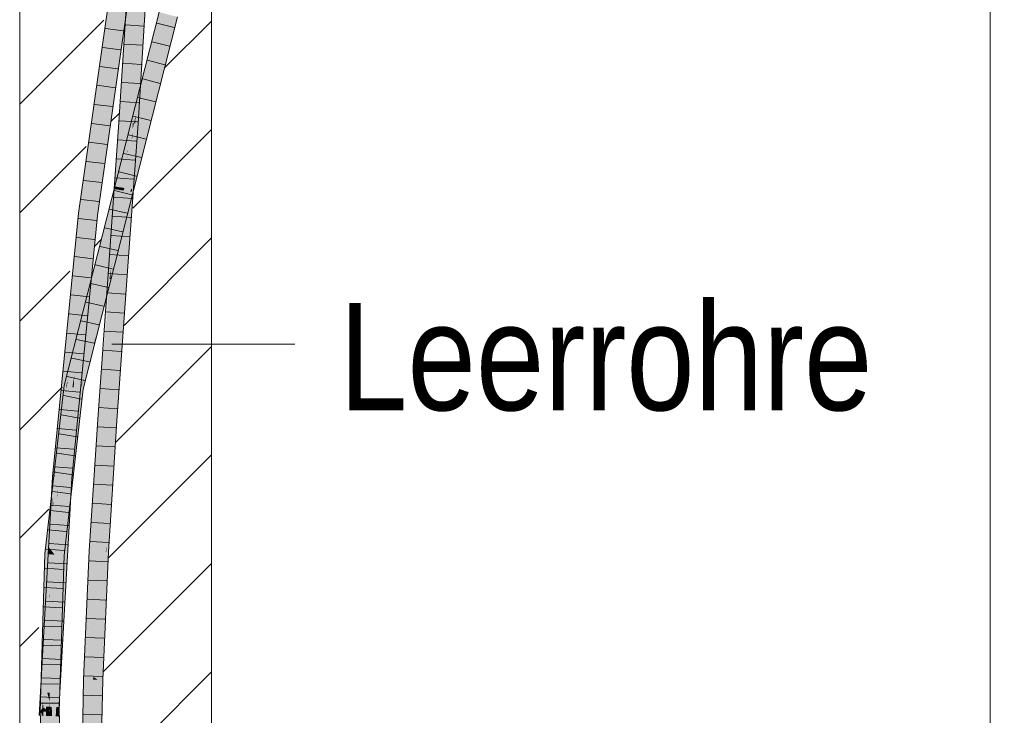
# Model space of a CAD drawing. Extents: x -620 to 3480, y 62 to 1102.
# Tile 125 of 256: x 178 to 191, y 722 to 731. Entities that reach past the tile are written whole.
import ezdxf
from ezdxf.lldxf.tags import DXFTag

# ---------------------------------------------------------------- set-up
doc = ezdxf.new("R2010")
doc.units = 0
doc.layers.get('0').update_dxf_attribs({"lineweight": 13})
for name, color, linetype, lineweight, true_color in [('E_Detail_Beschriftung', 7, 'Continuous', 13, 0x009900), ('E_Detail_Wandschraffur', 7, 'Continuous', 5, 0xc0c0c0), ('E_Leerrohr 25-A06G9STU8I', 7, 'Continuous', 9, 0xff8000), ('E_Leerrohr 25-Shading', 7, 'Continuous', 9, 0xff8000)]:
    doc.layers.add(name, color=color, linetype=linetype, lineweight=lineweight, true_color=true_color)
doc.layers.add('E_Detail_Linie_Text_Bem', color=7, linetype='Continuous', lineweight=13)
doc.styles.get("Standard").update_dxf_attribs({"font": 'ARIALN.TTF'})
tags = doc.linetypes.add('fein_strichliert', pattern=[4, 1, -2, 1]).pattern_tags.tags
tags[8:9] = [DXFTag(74, 4), DXFTag(75, 0), DXFTag(340, '0'), DXFTag(46, 0.0), DXFTag(50, 0.0), DXFTag(44, 0.0), DXFTag(45, 0.0)]
tags[6:7] = [DXFTag(74, 4), DXFTag(75, 0), DXFTag(340, '0'), DXFTag(46, 0.0), DXFTag(50, 0.0), DXFTag(44, 0.0), DXFTag(45, 0.0)]
tags[4:5] = [DXFTag(74, 4), DXFTag(75, 0), DXFTag(340, '0'), DXFTag(46, 0.0), DXFTag(50, 0.0), DXFTag(44, 0.0), DXFTag(45, 0.0)]
tags = doc.linetypes.add('fein_strichliert-A06G9STX8I', pattern=[4, 1, -2, 1]).pattern_tags.tags
tags[8:9] = [DXFTag(74, 4), DXFTag(75, 0), DXFTag(340, '0'), DXFTag(46, 0.0), DXFTag(50, 0.0), DXFTag(44, 0.0), DXFTag(45, 0.0)]
tags[6:7] = [DXFTag(74, 4), DXFTag(75, 0), DXFTag(340, '0'), DXFTag(46, 0.0), DXFTag(50, 0.0), DXFTag(44, 0.0), DXFTag(45, 0.0)]
tags[4:5] = [DXFTag(74, 4), DXFTag(75, 0), DXFTag(340, '0'), DXFTag(46, 0.0), DXFTag(50, 0.0), DXFTag(44, 0.0), DXFTag(45, 0.0)]

# ---------------------------------------------------------------- blocks, each defined once
blk = doc.blocks.new('Shading-A06G9SG38I', base_point=(178.739, 735.424))
at = {"layer": 'E_Leerrohr 25-Shading', "color": 31, "true_color": 0xfabd7f}
for points in [[(179.745, 732.271), (179.233, 728.67), (179.275, 728.333), (179.201, 728.342)], [(179.748, 732.27), (179.745, 732.271), (179.275, 728.333)], [(179.832, 732.258), (179.748, 732.27), (179.275, 728.333)], [(179.275, 728.333), (179.362, 728.322), (179.832, 732.258), (179.92, 732.245)], [(179.801, 729.523), (179.95, 731.86), (179.858, 731.812), (179.864, 731.865)], [(179.801, 729.523), (179.858, 731.812), (179.713, 729.528)], [(179.95, 731.86), (179.801, 729.523), (179.816, 729.521)], [(179.95, 731.86), (179.816, 729.521), (179.934, 731.254), (179.858, 729.519)], [(179.981, 731.858), (179.934, 731.254), (179.896, 729.619), (179.891, 729.6)], [(179.981, 731.858), (179.896, 729.619), (179.935, 730.24)], [(179.935, 730.24), (180.038, 731.854), (179.981, 731.858)], [(179.934, 731.254), (179.858, 729.519), (179.891, 729.6), (179.873, 729.518)], [(180.321, 730.936), (180.236, 730.959), (180.098, 730.057), (180.109, 730.434)], [(180.116, 729.767), (180.407, 730.914), (180.098, 730.057), (180.321, 730.936)], [(180.109, 730.434), (180.236, 730.959), (180.11, 730.464)], [(180.11, 730.464), (180.017, 730.097), (180.109, 730.434), (180.014, 730.036)], [(180.098, 730.057), (180.109, 730.434), (179.999, 729.781), (180.014, 730.036)], [(180.017, 730.097), (179.939, 729.788), (180.014, 730.036), (179.953, 729.786)], [(180.027, 729.777), (179.944, 729.091), (180.098, 730.057), (180.116, 729.767)], [(180.014, 730.036), (179.953, 729.786), (179.999, 729.781)], [(180.098, 730.057), (179.999, 729.781), (180.027, 729.777)], [(179.953, 729.786), (179.939, 729.788), (179.885, 729.504), (179.896, 729.619)], [(179.91, 729.315), (180.027, 729.777), (179.885, 729.504), (179.953, 729.786)], [(180.027, 729.777), (179.93, 729.395), (179.98, 729.388)], [(179.896, 729.619), (179.822, 729.327), (179.863, 729.412), (179.842, 729.324)], [(179.885, 729.504), (179.896, 729.619), (179.863, 729.412)], [(179.873, 729.518), (179.889, 729.517), (179.891, 729.6)], [(179.891, 729.6), (179.889, 729.517), (179.896, 729.619)], [(179.801, 729.523), (179.713, 729.528), (179.656, 727.481), (179.568, 727.487)], [(179.742, 728.641), (179.801, 729.523), (179.739, 728.641)], [(179.791, 729.156), (179.801, 729.523), (179.77, 729.064)], [(179.815, 728.629), (179.854, 729.433), (179.788, 729.064), (179.826, 729.311)], [(179.816, 729.521), (179.801, 729.523), (179.795, 729.174), (179.791, 729.156)], [(179.816, 729.521), (179.795, 729.174), (179.858, 729.519), (179.826, 729.311)], [(179.889, 729.517), (179.815, 728.629), (179.826, 728.627)], [(179.815, 728.629), (179.889, 729.517), (179.848, 729.323), (179.88, 729.517)], [(179.854, 729.433), (179.858, 729.519), (179.826, 729.311)], [(179.88, 729.517), (179.873, 729.518), (179.848, 729.323), (179.854, 729.433)], [(179.867, 729.321), (179.885, 729.503), (179.849, 729.323), (179.863, 729.412)], [(179.873, 729.518), (179.858, 729.519), (179.854, 729.433)], [(179.869, 729.321), (179.885, 729.504), (179.867, 729.321), (179.885, 729.503)], [(179.91, 729.315), (179.885, 729.504), (179.869, 729.321)], [(179.91, 729.315), (179.799, 728.878), (179.802, 728.533), (179.666, 727.995)], [(179.842, 729.324), (179.822, 729.327), (179.737, 728.888), (179.711, 728.891)], [(179.737, 728.888), (179.777, 728.881), (179.842, 729.324), (179.848, 729.323)], [(179.777, 728.881), (179.799, 728.878), (179.848, 729.323), (179.866, 729.321)], [(179.795, 729.174), (179.788, 729.064), (179.826, 729.311)], [(179.799, 728.878), (179.91, 729.315), (179.866, 729.321)], [(179.91, 729.315), (179.838, 728.795), (179.944, 729.091), (179.835, 728.661)], [(179.863, 729.412), (179.842, 729.324), (179.849, 729.323)], [(179.93, 729.395), (179.91, 729.315), (179.98, 729.388), (179.944, 729.091)], [(179.791, 729.156), (179.788, 729.064), (179.795, 729.174)], [(179.762, 728.637), (179.77, 729.064), (179.742, 728.641)], [(179.762, 728.637), (179.788, 729.064), (179.77, 729.064), (179.791, 729.156)], [(179.788, 729.064), (179.762, 728.637), (179.776, 728.635)], [(179.815, 728.629), (179.788, 729.064), (179.776, 728.635)], [(179.666, 727.995), (179.799, 728.878), (179.598, 727.731), (179.747, 728.675)], [(179.737, 728.888), (179.711, 728.891), (179.688, 728.684), (179.659, 728.688)], [(179.688, 728.684), (179.744, 728.675), (179.737, 728.888), (179.777, 728.881)], [(179.744, 728.675), (179.747, 728.675), (179.777, 728.881), (179.78, 728.881)], [(179.747, 728.675), (179.799, 728.878), (179.78, 728.881)], [(179.838, 728.795), (179.802, 728.533), (179.835, 728.661)], [(179.651, 728.655), (179.233, 727.008), (179.68, 728.65), (179.096, 726.23)], [(179.233, 728.67), (179.187, 728.344), (179.201, 728.342)], [(179.598, 727.731), (179.747, 728.675), (179.58, 727.659), (179.739, 728.641)], [(179.688, 728.684), (179.659, 728.688), (179.68, 728.65), (179.651, 728.655)], [(179.739, 728.641), (179.744, 728.675), (179.68, 728.65), (179.688, 728.684)], [(179.739, 728.641), (179.747, 728.675), (179.744, 728.675)], [(179.68, 728.65), (179.096, 726.23), (179.739, 728.641), (179.087, 726.075)], [(179.739, 728.641), (179.087, 726.075), (179.58, 727.659), (179.174, 726.057)], [(179.664, 727.481), (179.742, 728.641), (179.656, 727.481), (179.739, 728.641)], [(179.742, 728.641), (179.664, 727.481), (179.762, 728.637), (179.692, 727.479)], [(179.762, 728.637), (179.692, 727.479), (179.776, 728.635), (179.744, 727.475)], [(179.776, 728.635), (179.744, 727.475), (179.815, 728.629), (179.793, 728.163)], [(179.815, 728.629), (179.793, 728.163), (179.826, 728.627)], [(178.936, 724.899), (179.024, 724.892), (179.275, 728.333), (179.362, 728.322)], [(179.047, 726.429), (179.187, 728.344), (178.946, 725.567), (179.008, 726.534)], [(179.078, 726.336), (179.275, 728.333), (179.035, 726.188), (179.201, 728.342)], [(179.065, 726.582), (179.201, 728.342), (179.047, 726.429), (179.187, 728.344)], [(179.656, 727.481), (179.568, 727.487), (179.525, 725.649), (179.437, 725.655)], [(179.664, 727.481), (179.656, 727.481), (179.54, 725.648), (179.525, 725.649)], [(179.58, 725.645), (179.692, 727.479), (179.54, 725.648), (179.664, 727.481)], [(179.613, 725.643), (179.744, 727.475), (179.58, 725.645), (179.692, 727.479)], [(179.116, 726.547), (179.096, 726.23), (179.233, 727.008)], [(178.946, 725.567), (179.008, 726.534), (178.894, 725.129), (178.93, 725.738)], [(179.116, 726.547), (179.001, 726.094), (179.045, 726.084)], [(179.047, 726.429), (179.028, 726.163), (179.065, 726.582), (179.035, 726.188)], [(179.045, 726.084), (179.07, 726.079), (179.116, 726.547), (179.096, 726.23)], [(179.028, 726.163), (179.047, 726.429), (179.008, 726.092)], [(178.936, 724.899), (179.078, 726.336), (179.035, 726.188)], [(179.07, 726.079), (179.087, 726.075), (179.096, 726.23)], [(178.986, 725.931), (178.891, 724.624), (179.001, 726.094), (178.892, 724.624)], [(178.921, 724.624), (179.045, 726.084), (178.892, 724.624), (179.001, 726.094)], [(178.946, 725.567), (178.903, 724.901), (179.028, 726.163), (178.936, 724.899)], [(179.028, 726.163), (178.936, 724.899), (179.035, 726.188)], [(178.946, 725.567), (179.028, 726.163), (179.008, 726.092)], [(178.986, 725.931), (179.001, 726.094), (178.992, 726.023)], [(178.924, 725.424), (178.88, 724.774), (178.992, 726.023), (178.986, 725.931)], [(178.921, 724.624), (179.087, 726.075), (178.944, 724.898), (179.07, 726.079)], [(179.009, 724.619), (179.174, 726.057), (178.921, 724.624), (179.087, 726.075)], [(179.07, 726.079), (179.045, 726.084), (178.944, 724.898)], [(178.891, 724.624), (178.986, 725.931), (178.87, 724.626), (178.88, 724.774)], [(178.894, 725.129), (178.93, 725.738), (178.868, 724.904), (178.848, 724.906)], [(179.525, 725.649), (179.437, 725.655), (179.416, 723.939), (179.328, 723.944)], [(179.54, 725.648), (179.525, 725.649), (179.431, 723.938), (179.416, 723.939)], [(179.482, 723.935), (179.58, 725.645), (179.431, 723.938), (179.54, 725.648)], [(179.482, 723.935), (179.613, 725.643), (179.58, 725.645)], [(179.613, 725.643), (179.482, 723.935), (179.488, 723.935)], [(179.613, 725.643), (179.488, 723.935), (179.6, 725.446), (179.491, 723.935)], [(178.903, 724.901), (178.946, 725.567), (178.881, 724.903), (178.894, 725.129)], [(179.491, 723.935), (179.505, 723.934), (179.6, 725.446)], [(178.86, 724.627), (178.924, 725.424), (178.833, 724.629)], [(178.88, 724.774), (178.924, 725.424), (178.867, 724.626), (178.86, 724.627)], [(178.881, 724.903), (178.894, 725.129), (178.868, 724.904)], [(178.936, 724.899), (178.788, 722.226), (178.853, 721.788), (178.805, 721.79)], [(178.794, 722.591), (178.789, 722.284), (178.881, 724.903), (178.903, 724.901)], [(178.807, 723.379), (178.868, 724.904), (178.843, 724.708)], [(178.807, 723.379), (178.807, 722.933), (178.868, 724.904), (178.881, 724.903)], [(178.843, 724.708), (178.848, 724.906), (178.833, 724.63)], [(178.868, 724.904), (178.848, 724.906), (178.843, 724.708)], [(178.936, 724.899), (178.853, 721.788), (179.024, 724.892)], [(178.903, 724.901), (178.859, 723.89), (178.936, 724.899), (178.921, 724.618)], [(178.825, 724.488), (178.807, 723.379), (178.833, 724.63), (178.843, 724.708)], [(178.87, 724.626), (178.88, 724.774), (178.867, 724.626)], [(178.804, 723.937), (178.825, 724.561), (178.773, 723.977), (178.788, 724.237)], [(178.859, 723.89), (178.789, 722.284), (178.921, 724.618), (178.788, 722.226)], [(178.804, 723.937), (178.86, 724.627), (178.808, 724.057), (178.833, 724.629)], [(178.86, 724.627), (178.804, 723.937), (178.867, 724.626)], [(178.823, 723.913), (178.87, 724.626), (178.804, 723.937), (178.867, 724.626)], [(178.833, 724.629), (178.825, 724.561), (178.808, 724.057)], [(178.823, 723.913), (178.837, 723.895), (178.87, 724.626), (178.891, 724.624)], [(178.921, 724.624), (178.892, 724.624), (178.837, 723.895)], [(178.891, 724.624), (178.837, 723.895), (178.892, 724.624)], [(178.926, 723.888), (179.009, 724.619), (178.837, 723.895), (178.921, 724.624)], [(178.825, 724.488), (178.78, 723.153), (178.807, 723.379), (178.772, 722.088)], [(178.788, 723.827), (178.785, 723.692), (178.825, 724.488), (178.78, 723.153)], [(178.788, 724.237), (178.765, 724.037), (178.773, 723.977), (178.762, 723.991)], [(178.765, 724.037), (178.76, 723.994), (178.762, 723.991)], [(178.76, 723.994), (178.749, 723.901), (178.757, 723.901)], [(178.76, 723.994), (178.757, 723.901), (178.762, 723.991), (178.757, 723.901)], [(178.762, 723.991), (178.757, 723.901), (178.773, 723.977), (178.769, 723.9)], [(178.773, 723.977), (178.769, 723.9), (178.803, 723.939), (178.801, 723.897)], [(178.801, 723.897), (178.803, 723.897), (178.803, 723.939), (178.804, 723.937)], [(178.804, 723.937), (178.803, 723.897), (178.823, 723.913), (178.821, 723.896)], [(178.821, 723.896), (178.837, 723.895), (178.823, 723.913)], [(179.416, 723.939), (179.328, 723.944), (179.34, 722.265), (179.252, 722.268)], [(179.431, 723.938), (179.416, 723.939), (179.342, 722.302)], [(179.402, 722.263), (179.482, 723.935), (179.342, 722.302), (179.431, 723.938)], [(179.439, 722.961), (179.402, 722.263), (179.505, 723.934), (179.428, 722.262)], [(179.467, 723.624), (179.426, 722.771), (179.491, 723.935), (179.439, 722.961)], [(179.491, 723.935), (179.439, 722.961), (179.505, 723.934)], [(179.491, 723.935), (179.482, 723.935), (179.467, 723.624)], [(178.756, 723.772), (178.749, 723.901), (178.744, 722.958), (178.693, 722.1)], [(178.767, 723.447), (178.753, 722.886), (178.788, 723.827), (178.738, 721.963)], [(178.749, 723.901), (178.756, 723.772), (178.757, 723.901)], [(178.758, 723.18), (178.764, 723.558), (178.749, 723.028), (178.757, 723.901)], [(178.769, 723.9), (178.757, 723.901), (178.764, 723.558)], [(178.766, 723.691), (178.771, 723.391), (178.769, 723.9), (178.801, 723.897)], [(178.771, 723.391), (178.788, 722.326), (178.801, 723.897), (178.803, 723.897)], [(178.792, 722.742), (178.788, 722.326), (178.821, 723.896), (178.837, 723.895)], [(178.788, 722.326), (178.926, 723.888), (178.837, 723.895)], [(178.788, 722.326), (178.824, 722.092), (178.926, 723.888), (178.869, 722.089)], [(178.821, 723.896), (178.803, 723.897), (178.8, 723.062), (178.796, 723.197)], [(178.756, 723.772), (178.733, 722.098), (178.74, 722.097)], [(178.78, 723.153), (178.785, 723.692), (178.737, 721.911), (178.738, 721.963)], [(178.766, 723.691), (178.764, 723.558), (178.767, 723.397)], [(178.767, 723.397), (178.768, 723.345), (178.766, 723.691), (178.771, 723.391)], [(178.764, 723.558), (178.742, 722.097), (178.767, 723.397), (178.742, 722.097)], [(178.767, 723.397), (178.742, 722.097), (178.772, 722.095)], [(178.76, 723.313), (178.753, 722.886), (178.767, 723.447)], [(178.768, 723.345), (178.767, 723.397), (178.767, 723.333)], [(178.768, 723.345), (178.788, 722.326), (178.771, 723.391)], [(178.753, 722.886), (178.76, 723.313), (178.694, 721.794), (178.687, 721.989)], [(178.78, 722.095), (178.788, 722.326), (178.767, 723.333), (178.768, 723.345)], [(178.78, 722.095), (178.767, 723.333), (178.772, 722.095)], [(178.771, 721.911), (178.807, 723.379), (178.772, 722.088)], [(178.771, 721.911), (178.781, 722.095), (178.807, 723.379), (178.789, 722.284)], [(178.807, 722.933), (178.807, 723.379), (178.802, 723.105)], [(178.78, 723.153), (178.737, 721.911), (178.739, 721.911)], [(178.772, 722.088), (178.78, 723.153), (178.767, 721.911), (178.739, 721.911)], [(178.742, 722.097), (178.758, 723.18), (178.74, 722.097), (178.749, 723.028)], [(178.796, 723.197), (178.792, 722.742), (178.8, 723.062)], [(178.794, 722.591), (178.807, 722.933), (178.802, 723.105)], [(178.744, 722.958), (178.693, 722.1), (178.733, 722.098)], [(178.753, 722.886), (178.694, 721.794), (178.725, 721.793)], [(178.753, 722.886), (178.728, 721.911), (178.738, 721.962), (178.737, 721.911)], [(179.426, 722.771), (179.402, 722.263), (179.439, 722.961)], [(178.781, 722.095), (178.788, 722.326), (178.78, 722.095)], [(178.793, 722.094), (178.788, 722.326), (178.781, 722.095)], [(178.781, 722.095), (178.788, 722.226), (178.789, 722.284)], [(178.824, 722.092), (178.788, 722.326), (178.793, 722.094)], [(179.34, 722.265), (179.252, 722.268), (179.306, 720.54), (179.217, 720.542)], [(179.402, 722.263), (179.34, 722.265), (179.341, 720.54), (179.306, 720.54)], [(179.402, 722.263), (179.342, 722.302), (179.34, 722.265)], [(179.394, 720.539), (179.428, 722.262), (179.341, 720.54), (179.402, 722.263)], [(178.801, 721.91), (178.788, 722.226), (178.771, 721.911)], [(178.689, 721.94), (178.687, 721.989), (178.686, 721.848), (178.682, 721.912)], [(178.693, 722.1), (178.687, 721.904), (178.733, 722.098), (178.73, 721.876)], [(178.733, 722.098), (178.73, 721.876), (178.74, 722.097), (178.738, 721.871)], [(178.738, 721.871), (178.738, 721.871), (178.74, 722.097), (178.742, 722.097)], [(178.742, 722.097), (178.738, 721.871), (178.742, 722.097)], [(178.742, 722.097), (178.738, 721.871), (178.773, 721.982), (178.769, 721.851)], [(178.742, 722.097), (178.773, 721.982), (178.772, 722.095)], [(178.771, 721.911), (178.771, 721.982), (178.764, 721.791)], [(178.769, 721.911), (178.771, 721.982), (178.767, 721.911), (178.772, 722.088)], [(178.773, 721.982), (178.769, 721.851), (178.773, 721.911), (178.77, 721.85)], [(178.773, 721.91), (178.78, 722.095), (178.772, 722.095)], [(178.781, 722.095), (178.78, 722.095), (178.773, 721.91)], [(178.773, 721.91), (178.773, 721.848), (178.781, 722.095)], [(178.799, 721.848), (178.793, 722.094), (178.773, 721.848), (178.781, 722.095)], [(178.799, 721.848), (178.862, 721.849), (178.793, 722.094), (178.824, 722.092)], [(178.824, 722.092), (178.862, 721.849), (178.869, 722.089)], [(178.682, 721.912), (178.676, 721.794), (178.689, 721.794)], [(178.687, 721.904), (178.685, 721.848), (178.688, 721.848)], [(178.686, 721.848), (178.69, 721.912), (178.688, 721.912)], [(178.686, 721.848), (178.689, 721.794), (178.69, 721.912), (178.694, 721.794)], [(178.687, 721.904), (178.688, 721.848), (178.73, 721.876), (178.729, 721.848)], [(178.69, 721.912), (178.689, 721.94), (178.688, 721.912)], [(178.728, 721.911), (178.725, 721.793), (178.737, 721.911), (178.733, 721.792)], [(178.729, 721.848), (178.738, 721.848), (178.73, 721.876), (178.738, 721.871)], [(178.733, 721.792), (178.735, 721.792), (178.738, 721.962)], [(178.739, 721.911), (178.735, 721.792), (178.767, 721.911), (178.764, 721.791)], [(178.737, 721.911), (178.735, 721.792), (178.739, 721.911)], [(178.738, 721.871), (178.738, 721.848), (178.769, 721.851), (178.769, 721.848)], [(178.764, 721.791), (178.769, 721.911), (178.767, 721.911)], [(178.805, 721.79), (178.801, 721.91), (178.764, 721.791), (178.771, 721.911)], [(178.769, 721.848), (178.773, 721.848), (178.769, 721.851)], [(178.77, 721.85), (178.773, 721.848), (178.773, 721.911)], [(178.688, 721.848), (178.685, 721.848), (178.687, 721.804)], [(178.688, 721.848), (178.687, 721.804), (178.729, 721.848), (178.745, 721.126)], [(178.746, 721.112), (178.687, 721.804), (178.76, 719.959)], [(178.745, 721.126), (178.746, 721.112), (178.729, 721.848), (178.738, 721.848)], [(178.738, 721.848), (178.746, 721.112), (178.755, 721.013)], [(178.769, 721.848), (178.738, 721.848), (178.772, 721.594)], [(178.772, 721.594), (178.738, 721.848), (178.781, 720.716), (178.755, 721.013)], [(178.773, 721.848), (178.769, 721.848), (178.788, 721.471), (178.772, 721.594)], [(178.799, 721.848), (178.773, 721.848), (178.788, 721.471)], [(178.938, 719.919), (178.862, 721.849), (178.788, 721.471), (178.799, 721.848)]]:
    blk.add_solid(points, dxfattribs=at)
at = {"layer": 'E_Leerrohr 25-Shading', "color": 43, "true_color": 0xd7ab7f}
for points in [[(179.745, 732.271), (179.708, 732.276), (179.233, 728.67), (179.35, 729.573)], [(179.35, 729.573), (179.708, 732.276), (179.607, 731.559)], [(179.677, 730.407), (179.92, 732.245), (179.362, 728.322)], [(179.954, 732.24), (179.92, 732.245), (179.677, 730.407)], [(179.757, 730.843), (179.956, 732.24), (179.744, 730.847), (179.954, 732.24)], [(179.855, 731.781), (179.679, 729.531), (179.858, 731.812), (179.687, 729.53)], [(179.791, 731.159), (179.679, 729.531), (179.855, 731.781)], [(179.857, 731.796), (179.744, 730.288), (179.707, 729.529), (179.689, 729.53)], [(179.713, 729.528), (179.858, 731.812), (179.707, 729.529), (179.857, 731.796)], [(179.935, 730.24), (179.906, 729.681), (180.038, 731.854), (179.946, 729.939)], [(180.038, 731.854), (179.946, 729.939), (180.071, 731.791), (179.957, 730.01)], [(179.607, 731.559), (179.29, 729.243), (179.35, 729.573), (179.242, 728.759)], [(179.29, 729.243), (179.607, 731.559), (179.317, 729.518)], [(179.676, 729.531), (179.679, 729.531), (179.762, 730.874), (179.791, 731.159)], [(180.236, 730.959), (180.2, 730.968), (180.11, 730.464), (180.144, 730.744)], [(180.144, 730.744), (180.2, 730.968), (180.145, 730.749)], [(179.446, 728.649), (179.757, 730.843), (179.677, 730.407), (179.744, 730.847)], [(180.442, 730.904), (180.407, 730.914), (180.144, 729.763), (180.116, 729.767)], [(180.152, 729.762), (180.442, 730.904), (180.144, 729.763)], [(180.11, 730.464), (180.144, 730.744), (180.017, 730.097), (180.06, 730.407)], [(180.145, 730.749), (180.062, 730.421), (180.144, 730.744), (180.06, 730.407)], [(179.446, 728.649), (179.677, 730.407), (179.393, 728.319), (179.362, 728.322)], [(180.017, 730.097), (180.06, 730.407), (179.933, 729.771), (179.984, 730.104)], [(180.06, 730.407), (180.062, 730.421), (179.984, 730.104), (179.987, 730.128)], [(179.744, 730.288), (179.687, 729.53), (179.689, 729.53)], [(179.889, 729.517), (179.897, 729.516), (179.935, 730.24)], [(179.987, 730.128), (179.73, 729.116), (179.984, 730.104), (179.758, 729.206)], [(179.984, 730.104), (179.758, 729.206), (179.933, 729.771)], [(180.017, 730.097), (179.933, 729.771), (179.939, 729.788)], [(179.906, 729.681), (179.897, 729.516), (179.946, 729.939), (179.926, 729.514)], [(179.946, 729.939), (179.926, 729.514), (179.957, 730.01)], [(179.822, 729.327), (179.896, 729.619), (179.758, 729.206), (179.906, 729.681)], [(179.896, 729.619), (179.939, 729.788), (179.906, 729.681)], [(180.144, 729.763), (180.116, 729.767), (180.022, 729.299), (179.998, 729.303)], [(180.034, 729.298), (180.152, 729.762), (180.022, 729.299), (180.144, 729.763)], [(179.233, 728.67), (179.35, 729.573), (179.233, 728.669), (179.242, 728.759)], [(179.315, 729.505), (179.195, 728.555), (179.317, 729.518), (179.29, 729.243)], [(179.202, 728.708), (179.195, 728.555), (179.315, 729.505)], [(179.713, 729.528), (179.573, 727.594), (179.58, 727.659), (179.572, 727.571)], [(179.713, 729.528), (179.707, 729.529), (179.574, 727.619), (179.589, 727.958)], [(179.713, 729.528), (179.574, 727.619), (179.575, 727.627)], [(179.689, 729.53), (179.619, 728.656), (179.707, 729.529), (179.589, 727.958)], [(179.687, 729.53), (179.622, 728.737), (179.689, 729.53), (179.619, 728.656)], [(179.626, 728.826), (179.622, 728.737), (179.679, 729.531), (179.687, 729.53)], [(179.679, 729.531), (179.676, 729.531), (179.626, 728.826)], [(179.802, 727.919), (179.897, 729.516), (179.826, 728.627), (179.889, 729.517)], [(179.862, 728.621), (179.926, 729.514), (179.844, 728.624), (179.897, 729.516)], [(179.643, 728.691), (179.822, 729.327), (179.629, 728.693), (179.63, 728.694)], [(179.822, 729.327), (179.758, 729.206), (179.63, 728.694)], [(179.711, 728.891), (179.822, 729.327), (179.651, 728.69), (179.643, 728.691)], [(179.836, 728.589), (179.738, 728.13), (180.022, 729.299), (180.034, 729.298)], [(179.998, 729.303), (179.944, 729.091), (180.022, 729.299), (179.836, 728.589)], [(179.29, 729.243), (179.195, 728.555), (179.242, 728.759), (179.187, 728.344)], [(179.73, 729.116), (179.63, 728.694), (179.758, 729.206)], [(179.63, 728.694), (179.73, 729.116), (179.624, 728.694), (179.64, 728.761)], [(179.851, 728.659), (179.944, 729.091), (179.835, 728.661)], [(179.616, 728.66), (179.622, 728.737), (179.615, 728.661), (179.626, 728.826)], [(179.659, 728.688), (179.711, 728.891), (179.651, 728.69)], [(179.202, 728.708), (179.15, 728.348), (179.157, 728.347)], [(179.157, 728.347), (179.169, 728.346), (179.202, 728.708), (179.195, 728.555)], [(179.242, 728.759), (179.187, 728.344), (179.233, 728.669)], [(179.651, 728.655), (179.519, 728.206), (179.324, 727.366)], [(179.651, 728.655), (179.65, 728.655), (179.471, 728.042), (179.48, 728.078)], [(179.48, 728.078), (179.65, 728.655), (179.516, 728.236), (179.641, 728.656)], [(179.531, 728.302), (179.516, 728.236), (179.621, 728.66), (179.634, 728.657)], [(179.634, 728.657), (179.516, 728.236), (179.641, 728.656)], [(179.607, 728.631), (179.531, 728.302), (179.64, 728.761)], [(179.619, 728.66), (179.605, 728.612), (179.621, 728.66), (179.531, 728.302)], [(179.619, 728.656), (179.58, 728.174), (179.553, 727.488), (179.532, 727.49)], [(179.619, 728.656), (179.553, 727.488), (179.589, 727.958)], [(179.616, 728.66), (179.603, 728.502), (179.619, 728.656), (179.58, 728.174)], [(179.603, 728.502), (179.616, 728.66), (179.615, 728.661)], [(179.624, 728.694), (179.605, 728.612), (179.629, 728.693)], [(179.622, 728.737), (179.616, 728.66), (179.619, 728.66)], [(179.616, 728.66), (179.619, 728.656), (179.619, 728.66)], [(179.63, 728.694), (179.619, 728.66), (179.621, 728.66)], [(179.634, 728.657), (179.643, 728.691), (179.621, 728.66), (179.629, 728.693)], [(179.63, 728.694), (179.624, 728.694), (179.629, 728.693)], [(179.651, 728.69), (179.643, 728.691), (179.641, 728.656), (179.634, 728.657)], [(179.65, 728.655), (179.659, 728.688), (179.641, 728.656), (179.651, 728.69)], [(179.651, 728.655), (179.659, 728.688), (179.65, 728.655)], [(179.827, 728.627), (179.835, 728.661), (179.826, 728.627)], [(179.835, 728.661), (179.827, 728.627), (179.851, 728.659), (179.844, 728.624)], [(179.169, 728.346), (179.187, 728.344), (179.195, 728.555)], [(179.607, 728.631), (179.42, 727.896), (179.355, 727.536)], [(179.393, 728.319), (179.399, 728.318), (179.446, 728.649)], [(179.738, 728.13), (179.836, 728.589), (179.562, 727.439), (179.611, 727.662)], [(179.702, 728.077), (179.802, 728.533), (179.578, 727.601), (179.666, 727.995)], [(179.611, 727.662), (179.836, 728.589), (179.702, 728.077)], [(179.802, 728.533), (179.702, 728.077), (179.826, 728.627), (179.827, 728.627)], [(179.827, 728.627), (179.702, 728.077), (179.844, 728.624), (179.836, 728.589)], [(179.793, 728.163), (179.775, 727.473), (179.826, 728.627), (179.802, 727.919)], [(179.802, 727.919), (179.792, 727.624), (179.844, 728.624), (179.862, 728.621)], [(179.157, 728.347), (179.008, 726.534), (179.169, 728.346)], [(179.157, 728.347), (179.035, 726.951), (179.008, 726.534), (179.008, 726.533)], [(179.008, 726.534), (179.187, 728.344), (179.169, 728.346)], [(179.035, 726.951), (179.157, 728.347), (179.057, 727.288), (179.15, 728.348)], [(179.057, 727.288), (179.15, 728.348), (179.079, 727.624)], [(179.269, 727.213), (179.362, 728.322), (179.233, 727.008)], [(179.282, 727.289), (179.393, 728.319), (179.269, 727.213), (179.362, 728.322)], [(179.317, 727.488), (179.399, 728.318), (179.282, 727.29), (179.393, 728.319)], [(179.519, 728.206), (179.471, 728.042), (179.324, 727.366), (179.233, 727.008)], [(179.793, 728.163), (179.744, 727.475), (179.749, 727.474)], [(179.775, 727.473), (179.793, 728.163), (179.749, 727.474)], [(179.702, 728.077), (179.558, 727.472), (179.611, 727.662), (179.544, 727.387)], [(179.558, 727.472), (179.702, 728.077), (179.579, 727.606)], [(179.42, 727.896), (179.399, 727.813), (179.233, 727.008), (179.116, 726.547)], [(179.42, 727.896), (179.233, 727.008), (179.355, 727.536)], [(179.574, 727.619), (179.589, 727.958), (179.554, 727.494)], [(179.579, 727.608), (179.666, 727.995), (179.598, 727.731)], [(179.775, 727.473), (179.781, 727.472), (179.802, 727.919), (179.792, 727.624)], [(179.116, 726.547), (179.399, 727.813), (179.116, 726.547), (179.135, 726.674)], [(179.135, 726.674), (179.399, 727.813), (179.152, 726.786), (179.242, 727.195)], [(179.58, 727.659), (179.174, 726.057), (179.5, 727.305)], [(179.5, 727.305), (179.518, 727.372), (179.58, 727.659), (179.575, 727.627)], [(179.518, 727.372), (179.578, 727.601), (179.598, 727.731), (179.579, 727.608)], [(179.562, 727.439), (179.611, 727.662), (179.537, 727.339), (179.544, 727.387)], [(179.572, 727.571), (179.568, 727.487), (179.58, 727.659)], [(179.574, 727.619), (179.573, 727.594), (179.575, 727.627)], [(179.575, 727.627), (179.598, 727.731), (179.58, 727.659)], [(178.841, 724.906), (179.079, 727.624), (178.913, 725.941)], [(178.841, 724.906), (178.848, 724.906), (179.079, 727.624), (179.057, 727.288)], [(179.578, 727.601), (179.518, 727.372), (179.417, 726.881), (179.376, 726.742)], [(179.578, 727.601), (179.417, 726.881), (179.579, 727.606), (179.558, 727.472)], [(179.564, 727.488), (179.573, 727.594), (179.554, 727.494), (179.574, 727.619)], [(179.573, 727.594), (179.564, 727.488), (179.569, 727.544)], [(179.564, 727.488), (179.565, 727.488), (179.569, 727.544)], [(179.569, 727.544), (179.565, 727.488), (179.572, 727.571), (179.568, 727.487)], [(179.573, 727.594), (179.569, 727.544), (179.572, 727.571)], [(179.25, 726.99), (179.221, 726.518), (179.282, 727.29), (179.317, 727.488)], [(179.376, 726.742), (179.518, 727.372), (179.362, 726.697), (179.5, 727.305)], [(179.558, 727.472), (179.417, 726.881), (179.544, 727.387), (179.444, 726.972)], [(179.565, 727.488), (179.422, 725.656), (179.43, 725.655)], [(179.565, 727.488), (179.517, 727.007), (179.422, 725.656), (179.453, 726.17)], [(179.43, 725.655), (179.437, 725.655), (179.565, 727.488), (179.568, 727.487)], [(179.443, 726.249), (179.553, 727.488), (179.514, 727.251)], [(179.544, 727.387), (179.444, 726.972), (179.537, 727.339)], [(179.553, 727.488), (179.532, 727.49), (179.514, 727.251)], [(179.553, 727.488), (179.517, 727.007), (179.564, 727.488)], [(179.517, 727.007), (179.565, 727.488), (179.564, 727.488)], [(179.564, 727.488), (179.554, 727.494), (179.553, 727.488)], [(179.744, 727.475), (179.613, 725.643), (179.688, 726.536), (179.619, 725.642)], [(179.726, 727.115), (179.65, 725.64), (179.775, 727.473), (179.746, 726.987)], [(179.744, 727.475), (179.688, 726.536), (179.726, 727.115)], [(179.744, 727.475), (179.726, 727.115), (179.749, 727.474)], [(179.726, 727.115), (179.775, 727.473), (179.749, 727.474)], [(179.746, 726.987), (179.781, 727.472), (179.775, 727.473)], [(178.93, 725.738), (179.035, 726.951), (178.848, 724.906), (179.057, 727.288)], [(179.391, 726.825), (179.5, 727.305), (179.174, 726.059)], [(179.25, 726.99), (179.282, 727.289), (179.269, 727.213)], [(179.024, 724.892), (179.25, 726.99), (179.233, 727.008), (179.269, 727.213)], [(179.152, 726.786), (179.242, 727.195), (179.173, 726.922)], [(179.63, 725.642), (179.65, 725.64), (179.726, 727.115)], [(179.176, 726.12), (179.25, 726.99), (179.038, 724.891), (179.024, 724.892)], [(179.221, 726.518), (179.25, 726.99), (179.176, 726.12)], [(179.436, 725.942), (179.517, 727.006), (179.471, 726.539)], [(179.035, 726.951), (178.93, 725.738), (179.008, 726.533)], [(179.166, 726.894), (179.009, 726.178), (179, 726.094), (178.998, 726.094)], [(179.166, 726.894), (179, 726.094), (179.014, 726.159)], [(179.009, 726.178), (179.166, 726.894), (179.041, 726.401)], [(179.014, 726.159), (179.152, 726.786), (179.166, 726.894), (179.173, 726.922)], [(179.224, 726.207), (179.328, 726.516), (179.444, 726.972)], [(179.369, 726.712), (179.414, 726.87), (179.376, 726.742), (179.417, 726.881)], [(179.414, 726.87), (179.444, 726.972), (179.417, 726.881)], [(179.001, 726.094), (179.135, 726.674), (179.014, 726.159), (179.152, 726.786)], [(179.362, 726.697), (179.391, 726.825), (179.174, 726.057), (179.174, 726.059)], [(179.376, 726.742), (179.362, 726.697), (179.369, 726.712), (179.354, 726.66)], [(179.135, 726.674), (179.001, 726.094), (179.116, 726.547)], [(179.362, 726.697), (179.174, 726.057), (179.354, 726.66), (179.224, 726.207)], [(179.143, 725.726), (179.221, 726.518), (179.176, 726.12)], [(179.191, 726.054), (179.328, 726.516), (179.18, 726.056), (179.224, 726.207)], [(179.209, 726.05), (179.328, 726.516), (179.191, 726.054)], [(179.4, 725.657), (179.471, 726.539), (179.443, 726.249)], [(179.4, 725.657), (179.414, 725.656), (179.471, 726.539), (179.436, 725.942)], [(179.619, 725.642), (179.63, 725.642), (179.688, 726.536)], [(178.991, 726.096), (179.009, 726.178), (178.965, 726.101), (179.041, 726.401)], [(178.913, 725.652), (178.825, 724.561), (178.991, 726.096), (178.924, 725.424)], [(178.913, 725.652), (178.991, 726.096), (178.965, 726.101)], [(178.998, 726.094), (178.991, 726.096), (178.992, 726.022), (178.924, 725.424)], [(179.009, 726.178), (178.991, 726.096), (178.998, 726.094)], [(179, 726.094), (178.998, 726.094), (178.992, 726.023), (178.992, 726.022)], [(178.992, 726.023), (179.001, 726.094), (179, 726.094)], [(179, 726.094), (179.001, 726.094), (179.014, 726.159)], [(179.047, 724.89), (179.143, 725.726), (179.038, 724.891), (179.176, 726.12)], [(179.224, 726.207), (179.174, 726.057), (179.18, 726.056)], [(179.453, 726.17), (179.414, 725.656), (179.422, 725.656)], [(178.926, 723.888), (179.191, 726.054), (179.009, 724.619)], [(179.191, 726.054), (178.926, 723.888), (179.209, 726.05), (179.205, 726.016)], [(179.009, 724.619), (179.043, 724.891), (179.174, 726.057), (179.18, 726.056)], [(179.205, 726.016), (179.022, 724.619), (179.137, 725.417), (179.027, 724.618)], [(179.043, 724.891), (179.191, 726.054), (179.18, 726.056)], [(178.852, 725.17), (178.871, 725.336), (178.888, 725.686), (178.913, 725.941)], [(179.047, 724.89), (179.061, 724.889), (179.143, 725.726)], [(178.822, 724.908), (178.852, 725.17), (178.848, 725.282), (178.888, 725.686)], [(178.87, 725.124), (178.913, 725.652), (178.826, 724.668), (178.851, 724.974)], [(178.851, 724.974), (178.913, 725.652), (178.888, 725.432)], [(179.414, 725.656), (179.4, 725.657), (179.301, 723.945), (179.291, 723.946)], [(179.414, 725.656), (179.301, 723.945), (179.381, 724.874), (179.322, 723.944)], [(179.414, 725.656), (179.381, 724.874), (179.422, 725.656)], [(179.422, 725.656), (179.412, 725.459), (179.43, 725.655), (179.418, 725.458)], [(179.43, 725.655), (179.418, 725.458), (179.437, 725.655), (179.424, 725.458)], [(179.6, 725.446), (179.606, 725.445), (179.613, 725.643), (179.619, 725.642)], [(179.606, 725.445), (179.619, 725.444), (179.619, 725.642), (179.63, 725.642)], [(179.637, 725.443), (179.65, 725.64), (179.619, 725.444), (179.63, 725.642)], [(179.418, 725.458), (179.322, 723.944), (179.424, 725.458), (179.328, 723.944)], [(179.412, 725.459), (179.381, 724.874), (179.418, 725.458)], [(179.6, 725.446), (179.505, 723.934), (179.603, 725.175), (179.519, 724.015)], [(179.532, 723.933), (179.541, 723.932), (179.619, 725.444), (179.637, 725.443)], [(179.6, 725.446), (179.603, 725.175), (179.619, 725.444)], [(178.835, 724.907), (178.871, 725.336), (178.834, 724.907), (178.852, 725.17)], [(178.835, 724.907), (178.839, 724.906), (178.871, 725.336), (178.852, 725.059)], [(178.848, 725.085), (178.851, 724.974), (178.888, 725.432)], [(179.03, 724.618), (179.137, 725.417), (179.027, 724.618)], [(179.046, 724.617), (179.137, 725.417), (179.03, 724.618)], [(178.822, 724.908), (178.848, 725.282), (178.817, 724.908), (178.823, 725.029)], [(178.87, 725.124), (178.765, 724.037), (178.852, 724.892), (178.788, 724.237)], [(178.848, 725.085), (178.805, 724.542), (178.851, 724.974), (178.795, 724.366)], [(178.805, 724.542), (178.848, 725.085), (178.807, 724.573)], [(178.807, 724.573), (178.848, 725.085), (178.824, 724.87)], [(178.852, 725.17), (178.822, 724.908), (178.834, 724.907)], [(179.519, 724.015), (179.544, 724.153), (179.603, 725.175)], [(178.826, 724.668), (178.851, 724.974), (178.793, 724.323), (178.795, 724.366)], [(178.823, 725.029), (178.811, 724.908), (178.817, 724.908)], [(178.839, 724.906), (178.841, 724.906), (178.852, 725.059)], [(178.799, 724.655), (178.768, 724.094), (178.824, 724.87), (178.807, 724.573)], [(178.788, 723.827), (178.825, 724.488), (178.839, 724.906), (178.841, 724.906)], [(178.799, 724.679), (178.798, 724.631), (178.811, 724.908), (178.8, 724.631)], [(178.811, 724.908), (178.8, 724.631), (178.817, 724.908), (178.801, 724.631)], [(178.817, 724.908), (178.801, 724.631), (178.81, 724.63)], [(178.817, 724.908), (178.81, 724.63), (178.822, 724.908), (178.811, 724.63)], [(178.821, 724.629), (178.834, 724.907), (178.811, 724.629), (178.822, 724.908)], [(178.822, 724.629), (178.826, 724.713), (178.821, 724.629), (178.834, 724.907)], [(178.839, 724.906), (178.835, 724.907), (178.826, 724.63), (178.822, 724.63)], [(178.835, 724.907), (178.834, 724.907), (178.826, 724.713)], [(178.852, 724.892), (178.826, 724.629), (178.83, 724.629)], [(178.841, 724.906), (178.83, 724.63), (178.848, 724.906), (178.833, 724.63)], [(179.061, 724.889), (179.047, 724.89), (178.913, 722.223), (178.979, 723.805)], [(178.979, 723.805), (179.047, 724.89), (178.993, 724.146), (179.038, 724.891)], [(179.013, 724.619), (179.024, 724.892), (179.009, 724.619)], [(179.022, 724.619), (179.038, 724.891), (179.013, 724.619), (179.024, 724.892)], [(178.687, 721.989), (178.794, 724.512), (178.639, 721.796), (178.799, 724.679)], [(178.796, 724.631), (178.713, 723.904), (178.798, 724.631), (178.768, 724.094)], [(178.768, 724.094), (178.765, 724.037), (178.807, 724.573), (178.805, 724.542)], [(178.822, 724.63), (178.767, 723.447), (178.826, 724.63), (178.788, 723.827)], [(178.801, 724.631), (178.794, 724.512), (178.807, 724.516), (178.771, 723.608)], [(178.826, 724.629), (178.788, 724.237), (178.83, 724.629), (178.825, 724.561)], [(178.793, 723.996), (178.822, 724.629), (178.794, 724.026), (178.821, 724.629)], [(178.798, 724.631), (178.794, 724.512), (178.8, 724.631)], [(178.8, 724.631), (178.794, 724.512), (178.801, 724.631)], [(178.807, 724.516), (178.794, 724.026), (178.811, 724.629), (178.821, 724.629)], [(178.799, 724.655), (178.796, 724.631), (178.798, 724.631)], [(178.801, 724.631), (178.807, 724.516), (178.81, 724.63)], [(178.81, 724.63), (178.807, 724.516), (178.811, 724.63)], [(178.83, 724.63), (178.825, 724.488), (178.833, 724.63)], [(178.869, 722.088), (178.978, 723.886), (179.009, 724.617)], [(179.022, 724.619), (178.926, 723.888), (179.027, 724.618)], [(178.932, 723.888), (179.03, 724.618), (178.926, 723.888), (179.027, 724.618)], [(178.932, 723.888), (178.962, 723.885), (179.03, 724.618), (179.046, 724.617)], [(179.009, 724.617), (178.978, 723.886), (179.013, 724.619), (178.993, 724.146)], [(178.993, 724.146), (179.022, 724.619), (179.013, 724.619)], [(179.009, 724.617), (179.013, 724.619), (179.009, 724.619)], [(178.76, 723.313), (178.771, 723.608), (178.687, 721.989), (178.794, 724.512)], [(178.805, 724.542), (178.765, 724.037), (178.795, 724.366)], [(178.771, 723.608), (178.767, 723.447), (178.807, 724.516), (178.794, 724.026)], [(178.795, 724.366), (178.765, 724.037), (178.793, 724.323)], [(178.713, 723.904), (178.749, 723.901), (178.768, 724.094), (178.76, 723.994)], [(178.76, 723.994), (178.765, 724.037), (178.768, 724.094)], [(178.871, 722.089), (178.979, 723.805), (178.869, 722.089), (178.993, 724.146)], [(179.527, 723.933), (179.544, 724.153), (179.513, 723.934), (179.519, 724.015)], [(179.532, 723.933), (179.544, 724.153), (179.527, 723.933)], [(178.794, 724.026), (178.767, 723.447), (178.793, 723.996)], [(179.301, 723.945), (179.291, 723.946), (179.226, 722.269), (179.215, 722.269)], [(179.226, 722.269), (179.322, 723.944), (179.301, 723.945)], [(179.226, 722.269), (179.252, 722.268), (179.322, 723.944), (179.253, 722.307)], [(179.253, 722.307), (179.328, 723.944), (179.322, 723.944)], [(179.428, 722.262), (179.463, 722.761), (179.513, 723.934), (179.527, 723.933)], [(179.505, 723.934), (179.428, 722.262), (179.513, 723.934)], [(179.465, 722.261), (179.541, 723.932), (179.461, 722.261), (179.532, 723.933)], [(179.463, 722.761), (179.512, 723.462), (179.527, 723.933), (179.532, 723.933)], [(179.519, 724.015), (179.505, 723.934), (179.513, 723.934)], [(178.693, 722.1), (178.749, 723.901), (178.656, 722.103), (178.713, 723.904)], [(178.884, 721.909), (178.913, 722.223), (178.86, 721.909), (178.979, 723.805)], [(178.926, 723.888), (178.869, 722.089), (178.864, 721.871), (178.863, 721.863)], [(178.926, 723.888), (178.864, 721.871), (178.932, 723.888)], [(178.932, 723.888), (178.871, 722.089), (178.913, 722.327), (178.887, 722.088)], [(178.932, 723.888), (178.913, 722.327), (178.962, 723.885)], [(178.767, 723.447), (178.771, 723.608), (178.76, 723.313)], [(179.442, 722.262), (179.512, 723.462), (179.436, 722.262), (179.463, 722.761)], [(179.442, 722.262), (179.446, 722.262), (179.512, 723.462), (179.498, 723.15)], [(179.446, 722.262), (179.461, 722.261), (179.498, 723.15)], [(179.463, 722.761), (179.428, 722.262), (179.436, 722.262)], [(178.9, 722.087), (178.913, 722.327), (178.887, 722.088)], [(178.906, 722.087), (178.913, 722.327), (178.9, 722.087)], [(179.226, 722.269), (179.215, 722.269), (179.203, 720.542), (179.181, 720.542)], [(179.217, 720.542), (179.252, 722.268), (179.203, 720.542), (179.226, 722.269)], [(179.396, 720.539), (179.442, 722.262), (179.394, 720.539), (179.436, 722.262)], [(179.436, 722.262), (179.428, 722.262), (179.394, 720.539)], [(179.396, 720.539), (179.399, 720.539), (179.442, 722.262), (179.446, 722.262)], [(179.399, 720.539), (179.425, 720.539), (179.446, 722.262), (179.461, 722.261)], [(179.431, 720.539), (179.465, 722.261), (179.425, 720.539), (179.461, 722.261)], [(178.913, 722.223), (178.884, 721.909), (178.896, 721.909)], [(178.687, 721.989), (178.639, 721.796), (178.668, 721.795)], [(178.648, 721.848), (178.687, 721.904), (178.656, 722.103), (178.693, 722.1)], [(178.687, 721.989), (178.679, 721.912), (178.682, 721.912)], [(178.869, 722.088), (178.853, 721.788), (178.869, 722.089), (178.871, 722.089)], [(178.864, 721.909), (178.869, 722.089), (178.862, 721.849)], [(178.863, 721.849), (178.887, 722.088), (178.864, 721.871)], [(178.863, 721.849), (178.888, 721.849), (178.887, 722.088), (178.9, 722.087)], [(178.871, 722.089), (178.864, 721.871), (178.887, 722.088)], [(178.888, 721.849), (178.898, 721.849), (178.9, 722.087), (178.906, 722.087)], [(178.687, 721.904), (178.648, 721.848), (178.684, 721.848)], [(178.679, 721.912), (178.668, 721.795), (178.682, 721.912), (178.676, 721.794)], [(178.685, 721.848), (178.687, 721.904), (178.684, 721.848)], [(178.872, 721.787), (178.884, 721.909), (178.853, 721.788), (178.86, 721.909)], [(178.863, 721.863), (178.862, 721.849), (178.863, 721.849)], [(178.863, 721.849), (178.864, 721.871), (178.863, 721.849), (178.863, 721.863)], [(178.884, 721.909), (178.872, 721.787), (178.896, 721.909), (178.889, 721.786)], [(178.725, 719.905), (178.761, 719.907), (178.648, 721.848), (178.761, 719.927)], [(178.648, 721.848), (178.687, 721.804), (178.684, 721.848)], [(178.648, 721.848), (178.761, 719.927), (178.687, 721.804), (178.76, 719.959)], [(178.687, 721.804), (178.685, 721.848), (178.684, 721.848)], [(178.908, 720.973), (178.862, 721.849), (178.938, 719.919)], [(178.876, 721.603), (178.862, 721.849), (178.907, 721.002), (178.908, 720.973)], [(178.862, 721.849), (178.876, 721.603), (178.863, 721.849)], [(178.876, 721.603), (178.888, 721.849), (178.863, 721.849)], [(178.876, 721.603), (178.975, 719.921), (178.888, 721.849), (178.913, 721.472)], [(178.913, 721.472), (178.898, 721.849), (178.888, 721.849)]]:
    blk.add_solid(points, dxfattribs=at)
blk = doc.blocks.new('Referenz-A06G9SU08I')
at = {"layer": 'E_Detail_Linie_Text_Bem', "linetype": 'fein_strichliert-A06G9STX8I', "ltscale": 0.65}
blk.add_line((191.036, 694.551), (191.036, 755.867), dxfattribs=at)
at = {"layer": 'E_Detail_Linie_Text_Bem', "linetype": 'Continuous', "ltscale": 0.13}
for p, q in [((178.383, 724.64), (178.383, 736.44)), ((180.883, 736.44), (180.883, 696.44)), ((178.383, 724.44), (178.383, 724.64)), ((178.383, 696.44), (178.383, 724.44))]:
    blk.add_line(p, q, dxfattribs=at)
at = {"layer": 'E_Detail_Linie_Text_Bem', "color": 0, "linetype": 'Continuous', "ltscale": 0.13}
blk.add_line((179.585, 726.637), (181.968, 726.637), dxfattribs=at)
at = {"layer": 'E_Detail_Wandschraffur', "linetype": 'ByBlock', "ltscale": 0.13}
for p, q in [((178.383, 729.766), (179.482, 730.864)), ((179.858, 728.412), (180.883, 729.437)), ((179.359, 727.913), (179.447, 728.001)), ((178.383, 726.937), (179.038, 727.592)), ((179.632, 725.357), (180.883, 726.609)), ((178.383, 724.109), (178.763, 724.489)), ((179.47, 722.367), (180.883, 723.78))]:
    blk.add_line(p, q, dxfattribs=at)
at = {"layer": 'E_Detail_Wandschraffur', "linetype": 'fein_strichliert', "ltscale": 0.13}
for p, q in [((180.271, 730.239), (180.883, 730.851)), ((179.572, 729.54), (179.684, 729.652)), ((178.383, 728.351), (179.248, 729.216)), ((179.743, 726.883), (180.883, 728.023)), ((178.383, 725.523), (178.939, 726.079)), ((179.537, 723.849), (180.883, 725.195)), ((178.383, 722.695), (178.633, 722.945)), ((179.438, 720.921), (180.883, 722.366))]:
    blk.add_line(p, q, dxfattribs=at)
at = {"layer": 'E_Leerrohr 25-A06G9STU8I', "linetype": 'Continuous', "ltscale": 0.13}
for p, q in [((179.15, 728.348), (179.708, 732.276)), ((179.399, 728.318), (179.956, 732.24)), ((179.825, 731.867), (179.676, 729.531)), ((180.074, 731.852), (179.926, 729.514)), ((180.2, 730.968), (178.965, 726.101)), ((180.442, 730.904), (179.209, 726.05)), ((179.733, 730.724), (179.5, 730.756)), ((179.765, 730.8), (179.999, 730.785)), ((180.172, 730.824), (180.399, 730.765)), ((180.11, 730.582), (180.338, 730.523)), ((179.698, 730.477), (179.465, 730.508)), ((179.749, 730.55), (179.983, 730.535)), ((180.049, 730.339), (180.276, 730.281)), ((179.663, 730.229), (179.43, 730.26)), ((179.733, 730.301), (179.967, 730.286)), ((179.987, 730.097), (180.215, 730.039)), ((179.627, 729.982), (179.394, 730.013)), ((179.717, 730.051), (179.951, 730.036)), ((179.925, 729.854), (180.153, 729.797)), ((179.592, 729.735), (179.359, 729.765)), ((179.701, 729.802), (179.936, 729.786)), ((179.685, 729.552), (179.92, 729.537)), ((179.864, 729.611), (180.092, 729.555)), ((179.557, 729.487), (179.324, 729.517)), ((179.676, 729.531), (179.532, 727.49)), ((179.926, 729.514), (179.781, 727.472)), ((179.668, 729.303), (179.902, 729.287)), ((179.802, 729.369), (180.03, 729.313)), ((179.522, 729.24), (179.289, 729.27)), ((179.65, 729.054), (179.884, 729.038)), ((179.741, 729.126), (179.969, 729.071)), ((179.487, 728.993), (179.254, 729.022)), ((179.632, 728.805), (179.867, 728.788)), ((179.679, 728.884), (179.907, 728.829)), ((179.452, 728.745), (179.219, 728.774)), ((179.417, 728.498), (179.183, 728.526)), ((179.615, 728.555), (179.849, 728.539)), ((179.617, 728.641), (179.846, 728.587)), ((179.556, 728.398), (179.784, 728.345)), ((178.811, 724.908), (179.15, 728.348)), ((179.061, 724.889), (179.399, 728.318)), ((179.384, 728.25), (179.151, 728.278)), ((179.597, 728.306), (179.831, 728.29)), ((179.494, 728.156), (179.723, 728.102)), ((179.36, 728.002), (179.127, 728.029)), ((179.579, 728.057), (179.814, 728.04)), ((179.433, 727.913), (179.662, 727.86)), ((179.335, 727.753), (179.102, 727.78)), ((179.562, 727.807), (179.796, 727.791)), ((179.371, 727.671), (179.6, 727.618)), ((179.311, 727.505), (179.077, 727.531)), ((179.544, 727.558), (179.778, 727.541)), ((179.309, 727.428), (179.539, 727.376)), ((179.532, 727.49), (179.4, 725.657)), ((179.781, 727.472), (179.65, 725.64)), ((179.287, 727.256), (179.053, 727.282)), ((179.526, 727.309), (179.76, 727.292)), ((179.248, 727.185), (179.477, 727.134)), ((179.262, 727.008), (179.028, 727.033)), ((179.508, 727.059), (179.743, 727.043)), ((179.186, 726.943), (179.416, 726.892)), ((179.238, 726.76), (179.004, 726.783)), ((179.49, 726.81), (179.725, 726.793)), ((179.125, 726.7), (179.354, 726.65)), ((179.213, 726.511), (178.979, 726.534)), ((179.472, 726.56), (179.707, 726.544)), ((179.063, 726.458), (179.293, 726.408)), ((179.189, 726.263), (178.955, 726.285)), ((179.001, 726.215), (179.231, 726.166)), ((179.455, 726.311), (179.689, 726.295)), ((178.965, 726.101), (178.713, 723.904)), ((179.164, 726.014), (178.93, 726.036)), ((178.957, 725.968), (179.187, 725.922)), ((179.209, 726.05), (178.962, 723.885)), ((179.437, 726.061), (179.671, 726.045)), ((179.14, 725.766), (178.906, 725.787)), ((178.928, 725.718), (179.159, 725.675)), ((179.419, 725.812), (179.653, 725.796)), ((179.4, 725.657), (179.291, 723.946)), ((179.65, 725.64), (179.541, 723.932)), ((179.115, 725.517), (178.881, 725.538)), ((178.899, 725.468), (179.131, 725.429)), ((179.402, 725.563), (179.636, 725.547)), ((179.091, 725.269), (178.856, 725.288)), ((178.871, 725.218), (179.103, 725.182)), ((179.386, 725.313), (179.62, 725.298)), ((179.37, 725.063), (179.604, 725.048)), ((179.066, 725.021), (178.832, 725.039)), ((178.842, 724.968), (179.075, 724.935)), ((178.639, 721.796), (178.811, 724.908)), ((178.889, 721.786), (179.061, 724.889)), ((179.354, 724.813), (179.589, 724.799)), ((179.047, 724.772), (178.812, 724.79)), ((178.813, 724.718), (179.047, 724.689)), ((179.338, 724.564), (179.573, 724.55)), ((178.785, 724.468), (179.018, 724.442)), ((179.033, 724.523), (178.799, 724.54)), ((179.019, 724.273), (178.785, 724.29)), ((179.322, 724.314), (179.557, 724.3)), ((178.756, 724.217), (178.99, 724.196)), ((179.005, 724.024), (178.771, 724.04)), ((179.306, 724.064), (179.541, 724.051)), ((178.728, 723.967), (178.962, 723.949)), ((179.291, 723.946), (179.215, 722.269)), ((179.541, 723.932), (179.465, 722.261)), ((178.713, 723.904), (178.648, 721.848)), ((178.992, 723.775), (178.757, 723.79)), ((178.962, 723.885), (178.898, 721.849)), ((179.293, 723.814), (179.528, 723.802)), ((178.714, 723.717), (178.949, 723.701)), ((178.978, 723.526), (178.743, 723.54)), ((179.282, 723.564), (179.516, 723.553)), ((178.706, 723.466), (178.941, 723.452)), ((178.964, 723.276), (178.729, 723.29)), ((179.27, 723.314), (179.505, 723.303)), ((178.699, 723.215), (178.933, 723.203)), ((178.95, 723.027), (178.716, 723.04)), ((179.259, 723.064), (179.494, 723.054)), ((178.691, 722.964), (178.925, 722.954)), ((178.936, 722.778), (178.702, 722.79)), ((179.247, 722.814), (179.482, 722.804)), ((178.683, 722.713), (178.918, 722.706)), ((178.923, 722.529), (178.688, 722.54)), ((179.236, 722.564), (179.471, 722.555)), ((178.675, 722.462), (178.91, 722.457)), ((178.909, 722.279), (178.674, 722.29)), ((179.215, 722.269), (179.181, 720.542)), ((179.225, 722.314), (179.46, 722.306)), ((179.465, 722.261), (179.431, 720.539)), ((178.667, 722.211), (178.902, 722.208)), ((178.895, 722.03), (178.66, 722.04)), ((179.219, 722.063), (179.453, 722.056)), ((178.659, 721.96), (178.894, 721.959)), ((178.648, 721.848), (178.725, 719.905)), ((178.898, 721.849), (178.975, 719.921)), ((179.214, 721.813), (179.448, 721.807))]:
    blk.add_line(p, q, dxfattribs=at)
at = {"layer": 'E_Detail_Beschriftung', "linetype": 'Continuous', "ltscale": 0.13, "insert": (182.547, 727.177), "char_height": 1.4, "attachment_point": 1}
blk.add_mtext('{\\fArial Narrow;Leerrohre}', dxfattribs=at)

msp = doc.modelspace()

# ---------------------------------------------------------------- block references
at = {"color": 8, "lineweight": 25, "ltscale": 0.25, "true_color": 0x808080}
msp.add_blockref('Referenz-A06G9SU08I', (0, 0), dxfattribs=at)
msp.add_blockref('Shading-A06G9SG38I', (178.739, 735.424))

doc.saveas('drawing.dxf')
